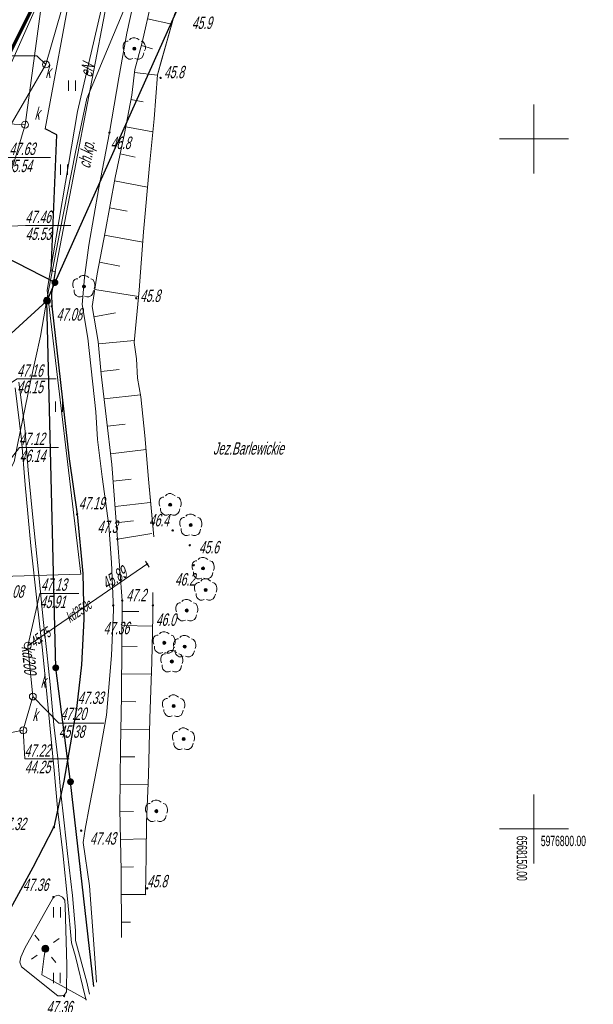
# Model space of a CAD drawing. Header units: millimetres. Extents: x 6567289036 to 6568990308, y 5976640423 to 5977332400.
# Tile 13 of 216: x 6567480785 to 6567522334, y 5976709709 to 5976781057. Entities that reach past the tile are written whole.
import ezdxf

# ---------------------------------------------------------------- set-up
doc = ezdxf.new("R2010")
doc.units = ezdxf.units.MM
doc.layers.add('0_PODKŁADANKI', color=7, linetype='Continuous')
doc.styles.get("Standard").update_dxf_attribs({"font": 'arial.ttf'})

# ---------------------------------------------------------------- blocks, each defined once
blk = doc.blocks.new('EGBP04_02')
at = {"linetype": 'Continuous', "lineweight": 18}
blk.add_hatch(color=7, dxfattribs=at).paths.add_polyline_path([(0, -0.5, 1), (0, 0.5, 1)])
at = {"color": 0, "linetype": 'Continuous', "lineweight": 18}
blk.add_circle((0, 0), 0.5, dxfattribs=at)
blk = doc.blocks.new('EGBP04_03')
at = {"linetype": 'Continuous', "lineweight": 13}
for color, points in [(7, [(0, -0.5, 1), (0, 0.5, 1)]), (0, [(0, -0.1, 1), (0, 0.1, 1)])]:
    blk.add_hatch(color=color, dxfattribs=at).paths.add_polyline_path(points)
at = {"color": 0, "linetype": 'Continuous', "lineweight": 13}
blk.add_circle((0, 0), 0.1, dxfattribs=at)
blk = doc.blocks.new('RTPW01')
at = {"linetype": 'Continuous', "lineweight": 13}
blk.add_hatch(color=0, dxfattribs=at).paths.add_polyline_path([(0, -0.1, 1), (0, 0.1, 1)])
at = {"color": 0, "linetype": 'Continuous', "lineweight": 13}
blk.add_circle((0, 0), 0.1, dxfattribs=at)
blk = doc.blocks.new('SUUS22_01')
at = {"color": 0, "linetype": 'Continuous', "lineweight": 13}
blk.add_circle((0, 0), 0.5, dxfattribs=at)
blk = doc.blocks.new('BUIB04_01')
at = {"linetype": 'Continuous', "lineweight": 18}
blk.add_hatch(color=7, dxfattribs=at).paths.add_polyline_path([(0, -0.5, 1), (0, 0.5, 1)])
at = {"color": 0, "linetype": 'Continuous', "lineweight": 18}
blk.add_circle((0, 0), 0.5, dxfattribs=at)
blk = doc.blocks.new('SUPS01_08')
at = {"linetype": 'Continuous', "lineweight": 13}
blk.add_hatch(color=0, dxfattribs=at).paths.add_polyline_path([(0, -0.1, 1), (0, 0.1, 1)])
at = {"color": 0, "linetype": 'Continuous', "lineweight": 13}
blk.add_circle((0, 0), 0.1, dxfattribs=at)
blk = doc.blocks.new('OBOP02_01')
at = {"linetype": 'Continuous', "lineweight": 13}
blk.add_hatch(color=0, dxfattribs=at).paths.add_polyline_path([(0, -0.22, 1), (0, 0.22, 1)])
at = {"color": 0, "linetype": 'Continuous', "lineweight": 18, "flags": 128}
for points in [[(0.7, 1.3), (0.4, 1.5), (0.1, 1.6), (-0.2, 1.6), (-0.5, 1.5), (-0.7, 1.3)], [(-0.9, 1.1), (-1.1, 1.1), (-1.3, 1), (-1.5, 0.8), (-1.6, 0.5), (-1.6, 0.1), (-1.5, -0.2)], [(1.5, -0.3), (1.6, 0), (1.6, 0.3), (1.5, 0.7), (1.3, 1), (1, 1.1)], [(-1.4, -0.5), (-1.4, -0.8), (-1.3, -1.1), (-1.1, -1.3), (-0.8, -1.5), (-0.5, -1.5), (-0.2, -1.4)], [(0.1, -1.4), (0.4, -1.5), (0.7, -1.5), (1.1, -1.3), (1.3, -1), (1.4, -0.6)]]:
    blk.add_lwpolyline(points, dxfattribs=at)
at = {"color": 0, "linetype": 'Continuous', "lineweight": 13}
blk.add_circle((0, 0), 0.224, dxfattribs=at)
blk = doc.blocks.new('PTTU04_1')
at = {"color": 0, "linetype": 'Continuous', "lineweight": 18, "flags": 128}
for points in [[(-0.5, 0.7), (-0.5, -0.8)], [(0.5, 0.7), (0.5, -0.8)]]:
    blk.add_lwpolyline(points, dxfattribs=at)
blk = doc.blocks.new('RTPW02')
at = {"linetype": 'Continuous', "lineweight": 13}
blk.add_hatch(color=0, dxfattribs=at).paths.add_polyline_path([(0, -0.1, 1), (0, 0.1, 1)])
at = {"color": 0, "linetype": 'Continuous', "lineweight": 13}
blk.add_circle((0, 0), 0.1, dxfattribs=at)

msp = doc.modelspace()

# ---------------------------------------------------------------- linework, layer by layer
at = {"layer": '0_PODKŁADANKI', "lineweight": 70, "flags": 128}
msp.add_lwpolyline([(6567404736.345362, 5976739422.753954), (6567351762.778372, 5976777404.141075), (6567366146.075858, 5976800736.645169), (6567331457.154829, 5976823648.519215), (6567352156.941767, 5976859663.035738), (6567388004.251012, 5976922023.146966), (6567434454.322674, 5977002407.900146), (6567546736.345362, 5976901322.753954), (6567526086.345362, 5976874932.753954), (6567498709.432438, 5976815801.160638), (6567474536.620397, 5976767698.485344), (6567446143.972124, 5976711666.871627)], close=True, dxfattribs=at)
at = {"layer": '0_PODKŁADANKI', "linetype": 'Continuous', "lineweight": 18, "flags": 128}
for points in [[(6567505766.345362, 5976820062.753954), (6567501876.345362, 5976812722.753954), (6567499036.345362, 5976807082.753954), (6567497256.345362, 5976803172.753954), (6567495516.345362, 5976798852.753954), (6567494006.345362, 5976795472.753954), (6567493446.345362, 5976793922.753954), (6567490996.345362, 5976788162.753954), (6567485656.345362, 5976775352.753954), (6567484836.345362, 5976771452.753954), (6567483686.345362, 5976765692.753953), (6567482776.345362, 5976760932.753954), (6567482286.345362, 5976758112.753954), (6567481576.345362, 5976754832.753954), (6567480616.345362, 5976750252.753954), (6567480386.345362, 5976749012.753954), (6567465696.345362, 5976721332.753954), (6567453616.345362, 5976721992.753954), (6567437686.345362, 5976719322.753954)], [(6567490446.345362, 5976744132.753954), (6567490116.345362, 5976747762.753954), (6567489846.345362, 5976750932.753954), (6567489556.345362, 5976753732.753954), (6567489316.345362, 5976755082.753954), (6567489246.345362, 5976756472.753954), (6567489086.345362, 5976757662.753954), (6567489436.345362, 5976761452.753954), (6567489746.345362, 5976765682.753954), (6567490186.345362, 5976770482.753954), (6567490526.345362, 5976773872.753954), (6567490776.345362, 5976777062.753954), (6567491996.345362, 5976781442.753953), (6567497186.345362, 5976793062.753954), (6567502966.345362, 5976808452.753954)], [(6567494286.345362, 5976803502.753954), (6567489876.345362, 5976792982.753954), (6567487686.345362, 5976786052.753954), (6567484976.345362, 5976774402.753954), (6567482766.345362, 5976761452.753954), (6567485206.345362, 5976740882.753954), (6567476986.345362, 5976740632.753954)], [(6567487986.345362, 5976796262.753954), (6567482686.345362, 5976777812.753954)], [(6567481176.345362, 5976773442.753953), (6567482726.345362, 5976784882.753954), (6567483186.345362, 5976788212.753954)], [(6567490046.345362, 5976781122.753954), (6567491796.345362, 5976780732.753954)], [(6567489596.345362, 5976779182.753954), (6567490416.345362, 5976778952.753954)], [(6567482686.345362, 5976777812.753954), (6567482026.345362, 5976778442.753953), (6567478826.345362, 5976778442.753953)], [(6567482686.345362, 5976777812.753954), (6567477146.345362, 5976768352.753954)], [(6567489106.345362, 5976777232.753954), (6567490776.345362, 5976777032.753954)], [(6567488836.345362, 5976775262.753954), (6567489726.345362, 5976775092.753954)], [(6567481176.345362, 5976773442.753953), (6567479176.345362, 5976773562.753954), (6567475957.345362, 5976773562.753954)], [(6567478966.345362, 5976766052.753954), (6567481176.345362, 5976773442.753953)], [(6567488466.345362, 5976773292.753954), (6567490436.345362, 5976772922.753954)], [(6567488066.345362, 5976771332.753954), (6567489146.345362, 5976771102.753954)], [(6567477146.345362, 5976768352.753954), (6567479806.345362, 5976771062.753954), (6567483006.345362, 5976771062.753954)], [(6567487656.345362, 5976769372.753954), (6567490046.345362, 5976768932.753954)], [(6567487286.345362, 5976767412.753954), (6567488576.345362, 5976767172.753954)], [(6567478966.345362, 5976766052.753954), (6567481206.345362, 5976766142.753954), (6567484489.345362, 5976766142.753954)], [(6567486916.345362, 5976765442.753953), (6567489696.345362, 5976764932.753954)], [(6567486566.345362, 5976763482.753954), (6567488046.345362, 5976763202.753954)], [(6567486226.345362, 5976761502.753954), (6567489386.345362, 5976761002.753954)], [(6567486156.345362, 5976759532.753954), (6567487726.345362, 5976759812.753954)], [(6567486486.345362, 5976757562.753954), (6567489096.345362, 5976757812.753954)], [(6567486686.345362, 5976755562.753954), (6567487986.345362, 5976755702.753954)], [(6567479776.345362, 5976754502.753954), (6567480606.345362, 5976755042.753954), (6567483430.345362, 5976755042.753954)], [(6567480726.345362, 5976754792.753954), (6567481156.345362, 5976751492.753954), (6567481396.345362, 5976748402.753954), (6567481786.345362, 5976744502.753954), (6567482196.345362, 5976740562.753954), (6567482496.345362, 5976737582.753954), (6567482746.345362, 5976735212.753954), (6567482996.345362, 5976732872.753954), (6567483266.345362, 5976729952.753954), (6567483546.345362, 5976727552.753954), (6567483736.345362, 5976725222.753954), (6567483996.345362, 5976722862.753954), (6567484246.345362, 5976720632.753954), (6567484606.345362, 5976717592.753954), (6567484816.345362, 5976715062.753954), (6567484836.345362, 5976714332.753954), (6567485646.345362, 5976711322.753954), (6567485849.345362, 5976710449.753954)], [(6567485602.345362, 5976710013.753954), (6567485536.345362, 5976710282.753954), (6567484816.345362, 5976713172.753954), (6567484536.345362, 5976714172.753954), (6567484276.345362, 5976717102.753954), (6567483906.345362, 5976720682.753954), (6567483556.345362, 5976723682.753954), (6567483286.345362, 5976726662.753954), (6567482786.345362, 5976731952.753954), (6567482426.345362, 5976735372.753954), (6567482046.345362, 5976738772.753954), (6567481596.345362, 5976742922.753954), (6567481176.345362, 5976747342.753954), (6567480916.345362, 5976750642.753954), (6567480466.345362, 5976754372.753954)], [(6567486906.345362, 5976753582.753954), (6567489526.345362, 5976753882.753954)], [(6567487136.345362, 5976751602.753954), (6567488436.345362, 5976751752.753954)], [(6567479376.345362, 5976748242.753954), (6567480776.345362, 5976750052.753954), (6567483587.345362, 5976750052.753954)], [(6567487366.345362, 5976749602.753954), (6567489936.345362, 5976749912.753954)], [(6567488856.345362, 5976747772.753954), (6567487556.345362, 5976747622.753954)], [(6567490246.345362, 5976746072.753954), (6567487696.345362, 5976745792.753954)], [(6567489036.345362, 5976744742.753954), (6567487776.345362, 5976744602.753954)], [(6567481366.345362, 5976735692.753953), (6567490066.345362, 5976741642.753954)], [(6567490165.99524, 5976741395.394576), (6567489886.695482, 5976741810.113332)], [(6567481366.345362, 5976735692.753953), (6567482246.345362, 5976739472.753954), (6567485070.345362, 5976739472.753954)], [(6567489915.345362, 5976717634.753954), (6567489906.345362, 5976717662.753954), (6567489936.345362, 5976720462.753954), (6567489966.345362, 5976722912.753954), (6567490116.345362, 5976726302.753954), (6567490206.345362, 5976730422.753954), (6567490346.345362, 5976734532.753954), (6567490436.345362, 5976737822.753954), (6567490436.345362, 5976739112.753954)], [(6567489416.345362, 5976738162.753954), (6567488216.345362, 5976738172.753954)], [(6567490416.345362, 5976737102.753954), (6567488206.345362, 5976737152.753954)], [(6567481366.345362, 5976735692.753953), (6567481736.345362, 5976732012.753954)], [(6567488186.345362, 5976735652.753954), (6567489286.345362, 5976735642.753954)], [(6567488166.345362, 5976733652.753954), (6567490316.345362, 5976733632.753954)], [(6567481046.345362, 5976729562.753954), (6567481736.345362, 5976732012.753954)], [(6567481736.345362, 5976732012.753954), (6567483616.345362, 5976730072.753954), (6567486874.345362, 5976730072.753954)], [(6567488146.345362, 5976731652.753954), (6567489196.345362, 5976731632.753954)], [(6567472536.345362, 5976727862.753954), (6567481046.345362, 5976729562.753954)], [(6567481046.345362, 5976729562.753954), (6567481146.345362, 5976727502.753954), (6567484372.345362, 5976727502.753954)], [(6567488116.345362, 5976729652.753954), (6567490176.345362, 5976729622.753954)], [(6567488086.345362, 5976727652.753954), (6567489116.345362, 5976727642.753954)], [(6567488066.345362, 5976725652.753954), (6567490086.345362, 5976725632.753954)], [(6567488046.345362, 5976723652.753954), (6567489016.345362, 5976723682.753954)], [(6567488086.345362, 5976721652.753954), (6567489946.345362, 5976721692.753953)], [(6567488136.345362, 5976719652.753954), (6567489036.345362, 5976719672.753954)], [(6567488156.345362, 5976717662.753954), (6567489906.345362, 5976717662.753954)], [(6567488166.345362, 5976715662.753954), (6567488799.345362, 5976715662.753954)], [(6567482194.085549, 5976714331.052426), (6567481892.579008, 5976714729.918074)], [(6567483244.643834, 5976714185.013766), (6567483643.509482, 5976714486.520308)], [(6567482646.345362, 5976713732.753954), (6567482556.345362, 5976713202.753954), (6567482396.345362, 5976711852.753954), (6567485620.345362, 5976710045.753954)], [(6567481649.181242, 5976712978.987599), (6567482048.046888, 5976713280.494141)], [(6567483400.111715, 5976712735.589833), (6567483098.605174, 5976713134.455482)]]:
    msp.add_lwpolyline(points, dxfattribs=at)
at = {"layer": '0_PODKŁADANKI', "lineweight": 18, "flags": 128}
for points in [[(6567481236.345362, 5976816032.753954), (6567482006.345362, 5976815612.753954), (6567481886.345362, 5976815292.753954), (6567492336.345362, 5976810502.753954), (6567489906.345362, 5976805112.753954), (6567490686.345362, 5976804722.753954), (6567489406.345362, 5976801922.753954), (6567488636.345362, 5976802262.753954), (6567482086.345362, 5976788062.753954), (6567482866.345362, 5976787682.753954), (6567481796.345362, 5976785332.753954), (6567480976.345362, 5976785732.753954), (6567476636.345362, 5976775922.753954), (6567478816.345362, 5976774912.753954), (6567483196.345362, 5976784712.753954), (6567481796.345362, 5976785332.753954)], [(6567483346.345362, 5976762802.753954), (6567487196.345362, 5976782822.753954), (6567487876.345362, 5976785342.753954), (6567489426.345362, 5976789932.753954), (6567491156.345362, 5976794772.753954), (6567493306.345362, 5976800192.753953), (6567494476.345362, 5976803072.753954), (6567496996.345362, 5976808372.753954)], [(6567483336.345362, 5976762012.753954), (6567494696.345362, 5976787422.753954)], [(6567483196.345362, 5976784712.753954), (6567484636.345362, 5976783992.753954), (6567482626.345362, 5976773142.753954)], [(6567488976.345362, 5976782072.753954), (6567488556.345362, 5976780082.753954), (6567487976.345362, 5976776842.753954), (6567487286.345362, 5976772872.753954), (6567486506.345362, 5976768862.753954), (6567485796.345362, 5976764722.753954), (6567485486.345362, 5976762382.753954), (6567485306.345362, 5976760422.753954), (6567485726.345362, 5976757972.753954), (6567486306.345362, 5976752642.753954), (6567486426.345362, 5976750642.753954), (6567486766.345362, 5976747932.753954), (6567487246.345362, 5976744392.753954), (6567487426.345362, 5976741712.753954), (6567487576.345362, 5976738282.753954), (6567487436.345362, 5976734972.753954), (6567487066.345362, 5976730662.753954), (6567486546.345362, 5976727682.753954), (6567485836.345362, 5976724082.753954), (6567485516.345362, 5976722392.753954), (6567485376.345362, 5976721432.753954), (6567485846.345362, 5976718282.753954), (6567486166.345362, 5976714062.753954), (6567486344.345362, 5976711324.753954)], [(6567490366.345362, 5976782512.753954), (6567489656.345362, 5976779392.753954), (6567489126.345362, 5976777442.753953), (6567488896.345362, 5976775592.753954), (6567488386.345362, 5976772802.753954), (6567487696.345362, 5976769622.753954), (6567486966.345362, 5976765652.753954), (6567486406.345362, 5976762652.753954), (6567486026.345362, 5976760262.753954), (6567486476.345362, 5976757742.753954), (6567486696.345362, 5976755362.753954), (6567487056.345362, 5976752302.753954), (6567487456.345362, 5976748832.753954), (6567487866.345362, 5976743422.753954)], [(6567491996.345362, 5976781442.753953), (6567491066.345362, 5976778122.753954), (6567490776.345362, 5976777062.753954), (6567490526.345362, 5976773872.753954), (6567490186.345362, 5976770482.753954), (6567489746.345362, 5976765682.753954), (6567489436.345362, 5976761452.753954), (6567489086.345362, 5976757662.753954), (6567489246.345362, 5976756472.753954), (6567489316.345362, 5976755082.753954), (6567489556.345362, 5976753732.753954), (6567489846.345362, 5976750932.753954), (6567490116.345362, 5976747762.753954), (6567490496.345362, 5976743582.753954)], [(6567458546.345362, 5976774712.753954), (6567483336.345362, 5976762012.753954)], [(6567483056.345362, 5976762852.753954), (6567483346.345362, 5976762802.753954)], [(6567482756.345362, 5976760692.753953), (6567483336.345362, 5976762012.753954)], [(6567421090.345361, 5976704201.753954), (6567482756.345362, 5976760692.753953)], [(6567483396.345362, 5976734092.753954), (6567482756.345362, 5976760692.753953)], [(6567487866.345362, 5976743422.753954), (6567490366.345362, 5976743822.753954)], [(6567487866.345362, 5976743422.753954), (6567488216.345362, 5976738962.753954)], [(6567490436.345362, 5976739552.753954), (6567490436.345362, 5976737822.753954), (6567490346.345362, 5976734532.753954), (6567490206.345362, 5976730422.753954), (6567490116.345362, 5976726302.753954), (6567489966.345362, 5976722912.753954), (6567489936.345362, 5976720462.753954), (6567489906.345362, 5976717662.753954), (6567489913.345362, 5976717630.753954)], [(6567488216.345362, 5976738962.753954), (6567488186.345362, 5976735862.753954), (6567488156.345362, 5976732052.753954), (6567488096.345362, 5976728272.753954), (6567488036.345362, 5976723832.753954), (6567488136.345362, 5976719402.753954), (6567488165.345362, 5976714542.753954)], [(6567484466.345362, 5976725832.753954), (6567483396.345362, 5976734092.753954)], [(6567486155.345362, 5976710990.753954), (6567484466.345362, 5976725832.753954)]]:
    msp.add_lwpolyline(points, dxfattribs=at)
at = {"layer": '0_PODKŁADANKI', "linetype": 'Continuous', "lineweight": 25, "flags": 128}
for points in [[(6567494696.345362, 5976787422.753954), (6567483336.345362, 5976762012.753954)], [(6567483336.345362, 5976762012.753954), (6567458546.345362, 5976774712.753954)], [(6567483056.345362, 5976762852.753954), (6567483476.345362, 5976772722.753954), (6567482626.345362, 5976773142.753954)], [(6567483346.345362, 5976762802.753954), (6567483086.345362, 5976761212.753954), (6567483106.345362, 5976760292.753954), (6567484376.345362, 5976749232.753954), (6567484946.345362, 5976745222.753954), (6567485356.345362, 5976740932.753954), (6567485436.345362, 5976737622.753954), (6567485256.345362, 5976734312.753954), (6567484896.345362, 5976731142.753954), (6567483986.345362, 5976725872.753954), (6567483266.345362, 5976722542.753954)], [(6567483336.345362, 5976762012.753954), (6567482756.345362, 5976760692.753953)], [(6567482756.345362, 5976760692.753953), (6567421090.345361, 5976704201.753954)], [(6567483396.345362, 5976734092.753954), (6567482756.345362, 5976760692.753953)], [(6567484466.345362, 5976725832.753954), (6567483396.345362, 5976734092.753954)], [(6567486155.345362, 5976710990.753954), (6567484466.345362, 5976725832.753954)], [(6567473596.345362, 5976709412.753954), (6567473236.345362, 5976709922.753954), (6567472796.345362, 5976711022.753954), (6567472646.345362, 5976711772.753954), (6567472616.345362, 5976712612.753954), (6567472826.345362, 5976713312.753954), (6567473186.345362, 5976714012.753954), (6567473636.345362, 5976714412.753954), (6567474036.345362, 5976714692.753953), (6567474666.345362, 5976714912.753954), (6567475926.345362, 5976714682.753954), (6567478616.345362, 5976713932.753954), (6567481756.345362, 5976719642.753954), (6567483266.345362, 5976722542.753954)]]:
    msp.add_lwpolyline(points, dxfattribs=at)
at = {"layer": '0_PODKŁADANKI', "linetype": 'Continuous', "lineweight": 13, "flags": 128}
for points in [[(6567518036.345362, 5976769922.753954), (6567518036.345362, 5976774922.753954)], [(6567515536.345362, 5976772422.753954), (6567520536.345362, 5976772422.753954)], [(6567518036.345362, 5976719922.753954), (6567518036.345362, 5976724922.753954)], [(6567515536.345362, 5976722422.753954), (6567520536.345362, 5976722422.753954)]]:
    msp.add_lwpolyline(points, dxfattribs=at)
at = {"layer": '0_PODKŁADANKI', "lineweight": 18, "flags": 128}
msp.add_lwpolyline([(6567483556.345362, 5976710322.753954), (6567480916.345362, 5976712432.753954), (6567480796.345362, 5976712762.753954), (6567480866.345362, 5976713132.753954), (6567481156.345362, 5976713782.753954), (6567483266.345362, 5976717532.753954), (6567483596.345362, 5976717612.753954), (6567483876.345362, 5976717472.753954), (6567484046.345362, 5976717262.753954), (6567484066.345362, 5976716812.753954), (6567484196.345362, 5976712542.753954), (6567484186.345362, 5976710622.753954), (6567483996.345362, 5976710382.753954), (6567483816.345362, 5976710322.753954)], close=True, dxfattribs=at)

# ---------------------------------------------------------------- block references
at = {"layer": '0_PODKŁADANKI', "linetype": 'Continuous', "xscale": 500, "yscale": 500, "zscale": 500}
for name, p in [('OBOP02_01', (6567489086.345362, 5976778952.753954)), ('SUUS22_01', (6567482686.345362, 5976777812.753954)), ('RTPW01', (6567490986.345362, 5976776842.753954)), ('PTTU04_1', (6567484566.345362, 5976776292.753954)), ('SUUS22_01', (6567481176.345362, 5976773442.753953)), ('RTPW01', (6567487286.345362, 5976772872.753954)), ('PTTU04_1', (6567483986.345362, 5976770212.753954)), ('EGBP04_03', (6567483336.345362, 5976762012.753954)), ('OBOP02_01', (6567485436.345362, 5976761722.753954)), ('EGBP04_02', (6567482756.345362, 5976760692.753953)), ('RTPW01', (6567489226.345362, 5976760872.753954)), ('RTPW01', (6567483106.345362, 5976760292.753954)), ('PTTU04_1', (6567483626.345362, 5976753032.753954)), ('OBOP02_01', (6567491686.345362, 5976745912.753954)), ('RTPW01', (6567484946.345362, 5976745222.753954)), ('OBOP02_01', (6567493176.345362, 5976744432.753954)), ('RTPW01', (6567491866.345362, 5976744052.753954)), ('RTPW01', (6567487866.345362, 5976743422.753954)), ('RTPW01', (6567493106.345362, 5976742972.753954)), ('OBOP02_01', (6567494066.345362, 5976741292.753954)), ('RTPW01', (6567493396.345362, 5976741522.753954)), ('OBOP02_01', (6567494256.345362, 5976739732.753954)), ('RTPW01', (6567487556.345362, 5976738612.753954)), ('RTPW01', (6567488216.345362, 5976738962.753954)), ('RTPW01', (6567490436.345362, 5976738612.753954)), ('OBOP02_01', (6567492886.345362, 5976738242.753954)), ('OBOP02_01', (6567491256.345362, 5976735902.753954)), ('OBOP02_01', (6567492736.345362, 5976735632.753954)), ('RTPW02', (6567481606.345362, 5976735852.753954)), ('OBOP02_01', (6567491806.345362, 5976734552.753954)), ('EGBP04_03', (6567483396.345362, 5976734092.753954)), ('SUUS22_01', (6567481736.345362, 5976732012.753954)), ('OBOP02_01', (6567491936.345362, 5976731322.753954)), ('RTPW01', (6567484896.345362, 5976731132.753954)), ('SUUS22_01', (6567481046.345362, 5976729562.753954)), ('OBOP02_01', (6567492656.345362, 5976728932.753954)), ('EGBP04_03', (6567484466.345362, 5976725832.753954)), ('OBOP02_01', (6567490686.345362, 5976723702.753954)), ('RTPW01', (6567483266.345362, 5976722542.753954)), ('RTPW01', (6567485246.345362, 5976722292.753954)), ('RTPW01', (6567490026.345362, 5976718112.753954)), ('RTPW01', (6567483226.345362, 5976717482.753954)), ('PTTU04_1', (6567483486.345362, 5976716402.753954)), ('BUIB04_01', (6567482646.345362, 5976713732.753954)), ('PTTU04_1', (6567483476.345362, 5976711632.753954)), ('RTPW01', (6567483996.345362, 5976710312.753954))]:
    msp.add_blockref(name, p, dxfattribs=at)
at = {"layer": '0_PODKŁADANKI', "linetype": 'Continuous', "xscale": 499.9999999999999, "yscale": 499.9999999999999, "zscale": 499.9999999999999}
for name, p, rotation in [('SUPS01_08', (6567490026.345362, 5976741602.753954), 33.66), ('SUUS22_01', (6567481366.345362, 5976735692.753953), 359.32)]:
    msp.add_blockref(name, p, dxfattribs=dict(at, rotation=rotation))

# ---------------------------------------------------------------- texts
at = {"layer": '0_PODKŁADANKI', "lineweight": 18, "oblique": 15, "width": 0.59}
for s, p in [('45.9', (6567493256.345362, 5976780382.753954)), ('k', (6567482646.345362, 5976776842.753954)), ('45.8', (6567491236.345362, 5976776812.753954)), ('k', (6567481856.345362, 5976773812.753954)), ('47.63', (6567480036.345362, 5976771252.753954)), ('46.8', (6567487366.345362, 5976771682.753954)), ('45.54', (6567479806.345362, 5976770012.753954)), ('47.46', (6567481186.345362, 5976766322.753954)), ('45.53', (6567481206.345362, 5976765092.753954)), ('45.8', (6567489506.345362, 5976760602.753954)), ('47.08', (6567483446.345362, 5976759252.753954)), ('47.16', (6567480596.345363, 5976755182.753954)), ('46.15', (6567480606.345362, 5976753992.753952)), ('47.12', (6567480726.345362, 5976750232.753954)), ('Jez.Barlewickie', (6567494796.345362, 5976749542.753954)), ('46.14', (6567480776.345362, 5976749002.753954)), ('47.19', (6567485066.345362, 5976745572.753954)), ('47.3', (6567486416.345362, 5976743862.753954)), ('46.4', (6567490146.345362, 5976744342.753954)), ('45.6', (6567493766.345362, 5976742382.753954)), ('47.13', (6567482326.345362, 5976739672.753954)), ('46.2', (6567492026.345362, 5976740052.753954)), ('47.08', (6567479206.345362, 5976739172.753954)), ('47.2', (6567488496.345362, 5976738912.753954)), ('45.91', (6567482246.345362, 5976738422.753954)), ('46.0', (6567490646.345362, 5976737132.753954)), ('47.36', (6567486856.345362, 5976736522.753954)), ('k', (6567482296.345362, 5976732662.753954)), ('47.33', (6567484986.345362, 5976731472.753954)), ('k', (6567481706.345362, 5976730242.753952)), ('47.20', (6567483736.345362, 5976730312.753954)), ('45.38', (6567483616.345362, 5976729022.753954)), ('47.22', (6567481126.345362, 5976727642.753954)), ('44.25', (6567481146.345362, 5976726452.753954)), ('47.32', (6567479356.345362, 5976722332.753954)), ('47.43', (6567485876.345362, 5976721282.753954)), ('45.8', (6567490016.345362, 5976718182.753954)), ('47.36', (6567481006.345362, 5976717922.753954)), ('47.36', (6567482726.345362, 5976709052.753954))]:
    msp.add_text(s, height=900, dxfattribs=at).set_placement(p)
for s, rotation, p in [('eN', 77.700000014, (6567485996.024238, 5976776836.92865)), ('ch.kp.', 79.7999999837, (6567485881.699578, 5976770233.745824)), ('45.89', 33.6999999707, (6567487106.842083, 5976739713.084988)), ('kd200', 275.7000000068, (6567480920.53826, 5976735628.380456))]:
    msp.add_text(s, height=900, rotation=rotation, dxfattribs=at).set_placement(p)
at = {"layer": '0_PODKŁADANKI', "lineweight": 15, "oblique": 15, "width": 0.59}
for s, p in [('kd250c', (6567484418.380835, 5976737323.45467)), ('45.75', (6567481828.380834, 5976735553.454673))]:
    msp.add_text(s, height=750, rotation=34.4000000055, dxfattribs=at).set_placement(p)
at = {"layer": '0_PODKŁADANKI', "lineweight": 15, "width": 0.59}
msp.add_text('6568150.00', height=750, rotation=270, dxfattribs=at).set_placement((6567516786.345362, 5976721922.753954))
msp.add_text('5976800.00', height=750, dxfattribs=at).set_placement((6567518536.345362, 5976721172.753954))

doc.saveas('drawing.dxf')
